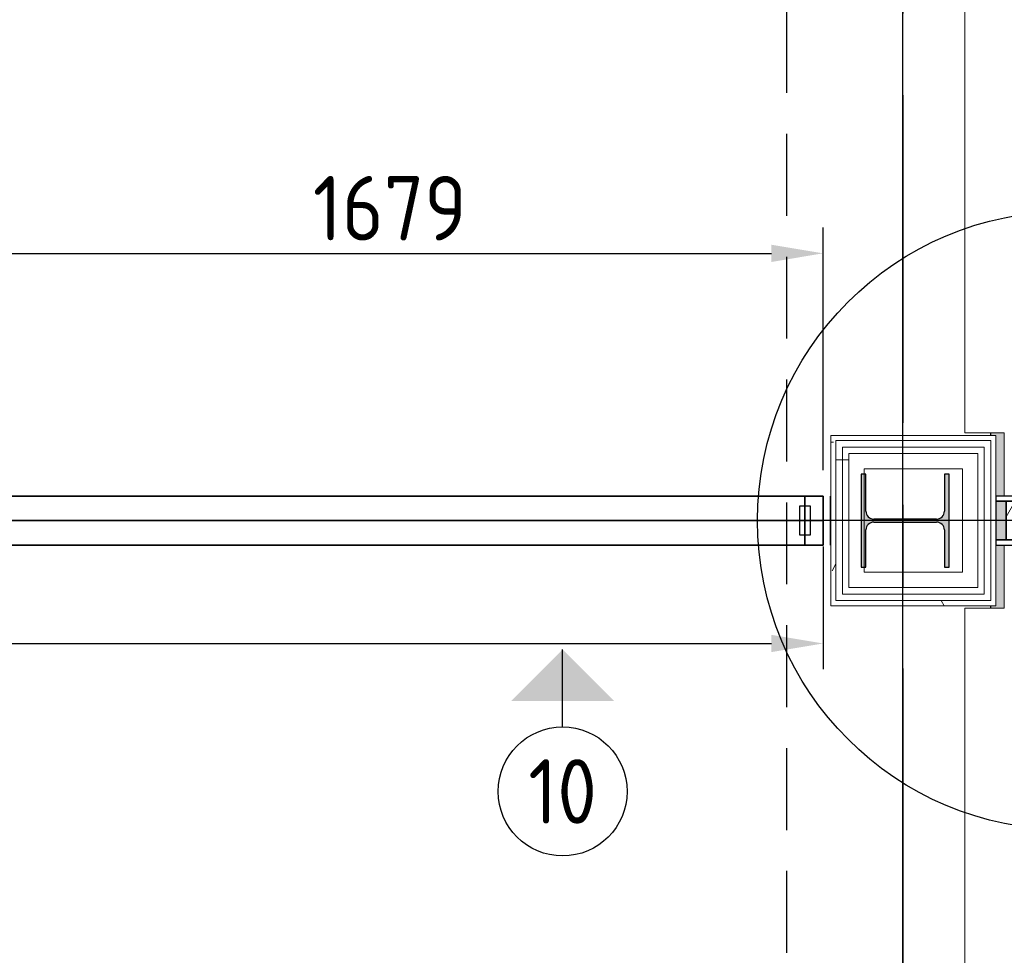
# Model space of a CAD drawing. Extents: x 2744 to 57639, y 3641 to 38820.
# Tile 159 of 179: x 52304 to 54213, y 29486 to 31299. Entities that reach past the tile are written whole.
import ezdxf
from ezdxf.enums import TextEntityAlignment as Align

# ---------------------------------------------------------------- set-up
doc = ezdxf.new("R2010")
doc.units = 0
doc.header["$LTSCALE"] = 50
doc.header["$PDSIZE"] = -5
doc.linetypes.add('HIDDEN2', pattern=[4.7625, 3.175, -1.5875])
doc.linetypes.add('stramien', pattern=[22.225, 12.7, -3.175, 3.175, -3.175])
doc.layers.get('0').update_dxf_attribs({"linetype": 'CONTINUOUS'})
doc.layers.get('DEFPOINTS').update_dxf_attribs({"linetype": 'CONTINUOUS'})
for name, color, linetype, lineweight in [('A-FLOR-OTLN', 8, 'CONTINUOUS', 18), ('A-GLAZ', 8, 'CONTINUOUS', 25), ('A-GLAZ-CWMG', 8, 'CONTINUOUS', 18), ('A-WALL-MBNI', 8, 'CONTINUOUS', 25), ('A-WALL-PATT', 8, 'CONTINUOUS', 50), ('I-WALL', 8, 'CONTINUOUS', 25), ('S-COLS', 8, 'CONTINUOUS', 18), ('S-GRID', 8, 'CONTINUOUS', 18)]:
    doc.layers.add(name, color=color, linetype=linetype, lineweight=lineweight)
for name, color, linetype in [('AS-A38--_F----5', 2, 'CONTINUOUS'), ('AS-A38--_F---4-', 9, 'CONTINUOUS'), ('AS-I38-M_F----5_Muuraansluitingen', 7, 'CONTINUOUS'), ('AS-I38-M_F----5_Wandmodulen', 7, 'CONTINUOUS'), ('AS-L38--', 7, 'CONTINUOUS'), ('AS-L38--_F----5', 7, 'CONTINUOUS'), ('AS-L38--_F---4-', 7, 'CONTINUOUS'), ('AS-L38--_F-23--', 3, 'CONTINUOUS'), ('AS-L38--_F1-----', 2, 'CONTINUOUS'), ('AS-L38--_F123--', 7, 'CONTINUOUS'), ('AS-M38--_F123--_Wandlengte', 1, 'CONTINUOUS'), ('AS-T38--_F-23--', 7, 'CONTINUOUS'), ('IWTEKST', 2, 'CONTINUOUS')]:
    doc.layers.add(name, color=color, linetype=linetype)
doc.layers.add('AS-I38-1_F----5', color=2, linetype='CONTINUOUS', plot=False)
doc.layers.add('IWHULPLIJN', color=40, linetype='CONTINUOUS', plot=False)
doc.styles.get("Standard").update_dxf_attribs({"font": 'isocp.shx'})
doc.dimstyles.new('CWall_F2_Wandlengte', dxfattribs={"dimscale": 50, "dimtxt": 2.5, "dimasz": 2, "dimexe": 1, "dimexo": 1, "dimgap": 0.5, "dimtad": 1, "dimdec": 0, "dimdsep": 46, "dimtxsty": 'Standard', "dimcen": 2.5, "dimclrt": 2, "dimadec": 0, "dimazin": 0, "dimtfac": 1, "dimtdec": 0, "dimtix": 1, "dimtmove": 2, "dimatfit": 0, "dimfxl": 0, "dimtolj": 1, "dimtzin": 0, "dimarcsym": 0})
pattern_1 = [(0, (0, 0), (406.4, 101.6), [33.528, -271.272, 33.528, -271.272, -1625.6]), (0, (0, 0), (406.4, 101.6), [-609.6, 33.528, -576.072, 33.528, -271.272, -711.2]), (0, (0, 0), (406.4, 101.6), [-1524, 33.528, -169.672, 33.528, -474.472]), (120, (152.4, 50.8), (-291.18818, 301.15272), [33.528, -271.272, 33.528, -271.272, -1625.6]), (120, (152.4, 50.8), (-291.18818, 301.15272), [-609.6, 33.528, -576.072, 33.528, -271.272, -711.2]), (120, (152.4, 50.8), (-291.18818, 301.15272), [-1524, 33.528, -169.672, 33.528, -474.472]), (240, (203.2, 254), (-115.21182, -402.75272), [33.528, -271.272, 33.528, -271.272, -1625.6]), (240, (203.2, 254), (-115.21182, -402.75272), [-609.6, 33.528, -576.072, 33.528, -271.272, -711.2]), (240, (203.2, 254), (-115.21182, -402.75272), [-1524, 33.528, -169.672, 33.528, -474.472])]
pattern_2 = [(0, (53876.6, 30095.7), (0, 500), []), (0, (53876.6, 30045.7), (0, 500), []), (0, (53876.6, 29995.7), (0, 500), []), (0, (53876.6, 29945.7), (0, 500), [])]
pattern_3 = [(0, (822, 1360), (31.75, 31.75), [15.875, -47.625]), (90, (829.938, 1352.062), (-31.75, 31.75), [15.875, -47.625])]

# ---------------------------------------------------------------- blocks, each defined once
blk = doc.blocks.new('10844_ABT model nieuw_export 08-11-2012_rvt-1-Plotview 4e Verdieping - schaal 1 op 100')
at = {"layer": 'S-COLS', "lineweight": 5}
blk.add_hatch(color=256, dxfattribs=at).paths.add_polyline_path([(53944.8, 30238.2), (53944.8, 30310.2), (53949.2, 30320.8), (53959.8, 30325.2), (54081.8, 30325.2), (54092.4, 30320.8), (54096.8, 30310.2), (54096.8, 30238.2), (54106.3, 30238.2), (54106.3, 30418.2), (54096.8, 30418.2), (54096.8, 30346.2), (54092.4, 30335.6), (54081.8, 30331.2), (53959.8, 30331.2), (53949.2, 30335.6), (53944.8, 30346.2), (53944.8, 30418.2), (53935.3, 30418.2), (53935.3, 30238.2)], flags=0)
at = {"layer": 'S-COLS', "color": 0, "lineweight": 25}
for p, q in [((53944.8, 30418.2), (53935.3, 30418.2)), ((53935.3, 30418.2), (53935.3, 30238.2)), ((53944.8, 30346.2), (53944.8, 30418.2)), ((54106.3, 30418.2), (54096.8, 30418.2)), ((54096.8, 30418.2), (54096.8, 30346.2)), ((54106.3, 30238.2), (54106.3, 30418.2)), ((54081.8, 30331.2), (53959.8, 30331.2)), ((53959.8, 30325.2), (54081.8, 30325.2)), ((53944.8, 30238.2), (53944.8, 30310.2)), ((54096.8, 30310.2), (54096.8, 30238.2)), ((53935.3, 30238.2), (53944.8, 30238.2)), ((54096.8, 30238.2), (54106.3, 30238.2))]:
    blk.add_line(p, q, dxfattribs=at)
for centre, start, end in [((53959.8, 30346.2), 180, 270), ((54081.8, 30346.2), 270, 0), ((53959.8, 30310.2), 90, 180), ((54081.8, 30310.2), 0, 90)]:
    blk.add_arc(centre, 15, start, end, dxfattribs=at)
blk = doc.blocks.new('22_KA_systeempanel_dicht - staal-10156807-Plotview 4e Verdieping - schaal 1 op 100')
at = {"layer": 'A-GLAZ', "lineweight": 18}
h = blk.add_hatch(color=256, dxfattribs=at)
h.paths.add_polyline_path([(50, -37.5), (50, 37.5), (30, 37.5), (30, -37.5)], flags=0)
h.paths.add_polyline_path([(-30, -37.5), (-30, 37.5), (-50, 37.5), (-50, -37.5)], flags=0)
h = blk.add_hatch(dxfattribs=at)
h.set_pattern_fill('FP_265', color=256, style=0, pattern_type=2)
h.set_pattern_definition([(60, (-54246.6, -30328.2), (-103.92305, 60), []), (120, (-54246.6, -30328.2), (-103.92305, -60), [])])
h.paths.add_polyline_path([(30, -37.5), (30, 37.5), (-30, 37.5), (-30, -37.5)], flags=0)
at = {"layer": 'A-GLAZ'}
for p, q in [((50, 47.5), (-50, 47.5)), ((-50, 47.5), (-50, 37.5)), ((50, 37.5), (50, 47.5)), ((-50, 37.5), (50, 37.5)), ((-30, 37.5), (-50, 37.5)), ((-50, 37.5), (-50, -37.5)), ((30, 37.5), (-30, 37.5)), ((-30, 37.5), (-30, -37.5)), ((-30, -37.5), (-30, 37.5)), ((30, -37.5), (30, 37.5)), ((50, 37.5), (30, 37.5)), ((30, 37.5), (30, -37.5)), ((50, -37.5), (50, 37.5)), ((50, -37.5), (-50, -37.5)), ((-50, -37.5), (-50, -47.5)), ((-50, -37.5), (-30, -37.5)), ((-30, -37.5), (30, -37.5)), ((30, -37.5), (50, -37.5)), ((50, -47.5), (50, -37.5)), ((-50, -47.5), (50, -47.5))]:
    blk.add_line(p, q, dxfattribs=at)
blk = doc.blocks.new('28_KA_Prefab betonnen borstwering vierde verdieping - 28_KA_Prefab betonnen borstwering vierde verdieping-10080192-Plotview 4e Verdieping - schaal 1 op 100')
at = {"layer": 'A-WALL-PATT', "lineweight": 25}
h = blk.add_hatch(color=256, dxfattribs=at)
h.paths.add_polyline_path([(54283.1, 17595.2), (54296.6, 17595.2), (54296.6, 17755.4), (54283.1, 17755.4), (54283.1, 17600.2), (54186.6, 17600.2), (54186.6, 17595.2)], flags=0)
h.paths.add_polyline_path([(54436.6, 19068.4), (54436.6, 19068.4), (54296.6, 19068.4), (54296.6, 19588), (54283.1, 19588), (54283.1, 19068.4), (54416.2, 19068.4)], flags=0)
h.paths.add_polyline_path([(54186.6, 19158.2), (54212.4, 19158.2), (54212.4, 19498.5), (54186.6, 19498.5), (54186.6, 19493.2), (54196.6, 19493.2), (54196.6, 19163.2), (54186.6, 19163.2)], flags=0)
h.paths.add_polyline_path([(54306.6, 20901), (54296.6, 20901.7), (54296.6, 21421.4), (54283.1, 21421.4), (54283.1, 20901), (54296.6, 20901)], flags=0)
h.paths.add_polyline_path([(54196.6, 20991.2), (54212.4, 20991.2), (54212.4, 21331.5), (54186.6, 21331.5), (54186.6, 21326.5), (54196.6, 21326.5), (54196.6, 20996.5), (54186.6, 20996.5), (54186.6, 20991.2)], flags=0)
h.paths.add_polyline_path([(54296.6, 22734.4), (54296.6, 22735), (54296.6, 23254.7), (54283.1, 23254.7), (54283.1, 22734.4), (54288.1, 22734.4)], flags=0)
h.paths.add_polyline_path([(54212.4, 22824.9), (54212.4, 23165.2), (54186.6, 23165.2), (54186.6, 23159.9), (54196.6, 23159.9), (54196.6, 22829.9), (54186.6, 22829.9), (54186.6, 22824.9), (54196.6, 22824.9)], flags=0)
h.paths.add_polyline_path([(54306.6, 24567.7), (54296.6, 24568.4), (54296.6, 25088), (54283.1, 25088), (54283.1, 24567.7), (54306.6, 24567.7)], flags=0)
h.paths.add_polyline_path([(54186.6, 24658.2), (54212.4, 24658.2), (54212.4, 24998.5), (54186.6, 24998.5), (54186.6, 24993.2), (54196.6, 24993.2), (54196.6, 24663.2), (54186.6, 24663.2)], flags=0)
h.paths.add_polyline_path([(54316.7, 26401), (54296.6, 26401.7), (54296.6, 26921.4), (54283.1, 26921.4), (54283.1, 26709.2), (54296.1, 26709.2), (54296.1, 26614.2), (54283.1, 26614.2), (54283.1, 26401), (54306.6, 26401)], flags=0)
h.paths.add_polyline_path([(54196.6, 26491.5), (54212.4, 26491.5), (54212.4, 26614.2), (54196.6, 26614.2), (54196.6, 26496.5), (54186.6, 26496.5), (54186.6, 26491.5)], flags=0)
h.paths.add_polyline_path([(54196.6, 26709.2), (54212.4, 26709.2), (54212.4, 26831.9), (54186.6, 26831.9), (54186.6, 26826.5), (54196.6, 26826.5), (54196.6, 26761.5)], flags=0)
h.paths.add_polyline_path([(54306.6, 28234.4), (54296.6, 28235), (54296.6, 28447.4), (54283.1, 28447.4), (54283.1, 28234.4), (54296.6, 28234.4)], flags=0)
h.paths.add_polyline_path([(54212.4, 28324.9), (54212.4, 28447.4), (54196.6, 28447.4), (54196.6, 28329.9), (54186.6, 28329.9), (54186.6, 28324.9), (54196.6, 28324.9)], flags=0)
h.paths.add_polyline_path([(54196.6, 28542.4), (54212.4, 28542.4), (54212.4, 28665.2), (54186.6, 28665.2), (54186.6, 28659.9), (54196.6, 28659.9), (54196.6, 28594.9)], flags=0)
h.paths.add_polyline_path([(54287.6, 28542.4), (54296.6, 28542.4), (54296.6, 28754.7), (54283.1, 28754.7), (54283.1, 28542.4)], flags=0)
h.paths.add_polyline_path([(54288.1, 30067.7), (54296.6, 30068.4), (54296.6, 30280.7), (54283.1, 30280.7), (54283.1, 30067.7)], flags=0)
h.paths.add_polyline_path([(54191.6, 30158.2), (54212.4, 30158.2), (54212.4, 30280.7), (54196.6, 30280.7), (54196.6, 30163.2), (54186.6, 30163.2), (54186.6, 30158.2)], flags=0)
h.paths.add_polyline_path([(54196.6, 30375.7), (54212.4, 30375.7), (54212.4, 30498.5), (54186.6, 30498.5), (54186.6, 30493.2), (54196.6, 30493.2), (54196.6, 30414.7)], flags=0)
h.paths.add_polyline_path([(54283.1, 30375.7), (54296.6, 30375.7), (54296.6, 30588), (54283.1, 30588), (54283.1, 30414.7)], flags=0)
h.paths.add_polyline_path([(54296.6, 31901), (54296.6, 31901.7), (54296.6, 32421.4), (54283.1, 32421.4), (54283.1, 31901), (54288.1, 31901)], flags=0)
h.paths.add_polyline_path([(54186.6, 31991.5), (54212.4, 31991.5), (54212.4, 32331.9), (54186.6, 32331.9), (54186.6, 32326.5), (54196.6, 32326.5), (54196.6, 31996.5), (54186.6, 31996.5)], flags=0)
h.paths.add_polyline_path([(54283.1, 33734.4), (54296.6, 33735), (54296.6, 34255.4), (54283.1, 34255.4), (54283.1, 33735)], flags=0)
h.paths.add_polyline_path([(54186.6, 33824.9), (54212.4, 33824.9), (54212.4, 34165.2), (54186.6, 34165.2), (54186.6, 34159.9), (54196.6, 34159.9), (54196.6, 33829.9), (54186.6, 33829.9)], flags=0)
h.paths.add_polyline_path([(54288.1, 35568.4), (54296.6, 35568.4), (54296.6, 36088.2), (53756.4, 36088.2), (53756.4, 36074.7), (54016.5, 36074.7), (54016.5, 35998.5), (53865.8, 35998.5), (53865.8, 35978.2), (53876.6, 35978.2), (53876.6, 35993.2), (54196.6, 35993.2), (54196.6, 35663.2), (54186.6, 35663.2), (54186.6, 35658.2), (54207.4, 35658.2), (54207.4, 35827.9), (54283.1, 35827.9), (54283.1, 35568.4)], flags=0)
h.paths.add_polyline_path([(52043.3, 35978.2), (52043.3, 35993.2), (52354.1, 35993.2), (52353.3, 35998.5), (52012.4, 35998.5), (52012.4, 35978.2)], flags=0)
h.paths.add_polyline_path([(50179.1, 35978.2), (50189.9, 35978.2), (50189.9, 35993.2), (50509.9, 35993.2), (50509.9, 35978.2), (50520.7, 35978.2), (50520.7, 35998.5), (50179.1, 35998.5), (50179.1, 35983.2)], flags=0)
h.paths.add_polyline_path([(48676.6, 35978.2), (48687.4, 35978.2), (48687.4, 35998.5), (48345.8, 35998.5), (48345.8, 35978.2), (48356.6, 35978.2), (48356.6, 35993.2), (48676.6, 35993.2), (48676.6, 35983.2)], flags=0)
h.paths.add_polyline_path([(46854.1, 35978.2), (46854.1, 35998.5), (46730.8, 35998.5), (46730.8, 35993.5), (46635.8, 35993.5), (46635.8, 35998.5), (46512.4, 35998.5), (46512.4, 35978.2), (46523.3, 35978.2), (46523.3, 35993.2), (46843.3, 35993.2), (46843.3, 35978.2)], flags=0)
h.paths.add_polyline_path([(45020.4, 35978.2), (45020.4, 35998.5), (44678.8, 35998.5), (44678.8, 35978.2), (44689.9, 35978.2), (44689.9, 35993.2), (45009.9, 35993.2), (45009.9, 35978.2)], flags=0)
h.paths.add_polyline_path([(42845.8, 35978.2), (42856.6, 35978.2), (42856.6, 35993.2), (43176.6, 35993.2), (43176.6, 35978.2), (43187.4, 35978.2), (43187.4, 35998.5), (42845.8, 35998.5), (42845.8, 35983.2)], flags=0)
h.paths.add_polyline_path([(41073.3, 35978.2), (41073.3, 36082.2), (41293.3, 36081.4), (41293.3, 35978.2), (41298.3, 35978.2), (41298.3, 36074.7), (41443.4, 36074.7), (41443.4, 36088.2), (40923.1, 36088.2), (40923.1, 36079.7), (40898.1, 36079.7), (40898.1, 36074.7), (41068.1, 36074.7), (41068.1, 35978.2)], flags=0)
h.paths.add_polyline_path([(39509.9, 35978.2), (39520.7, 35978.2), (39520.7, 35998.5), (39179.1, 35998.5), (39179.1, 35978.2), (39189.9, 35978.2), (39189.9, 35993.2), (39509.9, 35993.2), (39509.9, 35983.2)], flags=0)
h.paths.add_polyline_path([(37676.6, 35978.2), (37687.4, 35978.2), (37687.4, 35998.5), (37345.8, 35998.5), (37345.8, 35978.2), (37356.6, 35978.2), (37356.6, 35993.2), (37676.6, 35993.2), (37676.6, 35983.2)], flags=0)
h.paths.add_polyline_path([(35843.3, 35978.2), (35854.1, 35978.2), (35854.1, 35998.5), (35512.4, 35998.5), (35512.4, 35978.2), (35523.3, 35978.2), (35523.3, 35993.2), (35843.3, 35993.2), (35843.3, 35983.2)], flags=0)
h.paths.add_polyline_path([(33679.1, 35978.2), (33689.9, 35978.2), (33689.9, 35993.2), (34009.9, 35993.2), (34009.9, 35978.2), (34020.7, 35978.2), (34020.7, 35998.5), (33679.1, 35998.5), (33679.1, 35983.2)], flags=0)
h.paths.add_polyline_path([(31901.4, 35978.2), (31906.6, 35978.2), (31906.6, 36088.2), (31756.4, 36088.2), (31756.4, 36074.7), (31901.4, 36074.7)], flags=0)
h.paths.add_polyline_path([(30343.3, 35978.2), (30354.1, 35978.2), (30354.1, 35998.5), (30230.8, 35998.5), (30230.8, 35993.5), (30135.8, 35993.5), (30135.8, 35998.5), (30012.4, 35998.5), (30012.4, 35978.2), (30023.3, 35978.2), (30023.3, 35993.2), (30343.3, 35993.2), (30343.3, 35983.2)], flags=0)
h.paths.add_polyline_path([(28179.1, 35978.2), (28189.9, 35978.2), (28189.9, 35993.2), (28509.9, 35993.2), (28509.9, 35978.2), (28520.7, 35978.2), (28520.7, 35998.5), (28402.4, 35998.5), (28402.4, 35993.5), (28307.4, 35993.5), (28307.4, 35998.5), (28179.1, 35998.5), (28179.1, 35983.2)], flags=0)
h.paths.add_polyline_path([(26356.6, 35978.2), (26356.6, 35993.2), (26676.6, 35993.2), (26676.6, 35978.2), (26687.4, 35978.2), (26687.4, 35998.5), (26345.8, 35998.5), (26345.8, 35978.2)], flags=0)
h.paths.add_polyline_path([(24512.4, 35978.2), (24523.3, 35978.2), (24523.3, 35993.2), (24843.3, 35993.2), (24843.3, 35978.2), (24854.1, 35978.2), (24854.1, 35998.5), (24512.4, 35998.5), (24512.4, 35983.2)], flags=0)
h.paths.add_polyline_path([(22949.6, 35978.2), (22964.9, 35978.2), (22964.9, 36074.7), (23046.6, 36074.7), (23046.6, 36088.2), (22956.6, 36088.2), (22956.6, 36228.2), (22949.6, 36228.2), (22949.6, 36074.7)], flags=0)
h.paths.add_polyline_path([(50331.6, 36074.7), (50610.1, 36074.7), (50610.1, 36088.2), (50089.8, 36088.2), (50089.8, 36074.7), (50179.1, 36074.7)], flags=0)
h.paths.add_polyline_path([(48687.4, 36074.7), (48776.8, 36074.7), (48776.8, 36088.2), (48256.4, 36088.2), (48256.4, 36074.7), (48435.8, 36074.7)], flags=0)
h.paths.add_polyline_path([(51923.1, 36074.7), (52443.4, 36074.7), (52443.4, 36088.2), (51923.1, 36088.2), (51923.1, 36079.7)], flags=0)
h.paths.add_polyline_path([(46539.9, 36074.7), (46635.8, 36074.7), (46635.8, 36082.2), (46730.8, 36082.2), (46730.8, 36074.7), (46943.4, 36074.7), (46943.4, 36088.2), (46423.1, 36088.2), (46423.1, 36074.7), (46512.4, 36074.7)], flags=0)
h.paths.add_polyline_path([(43064.3, 36074.7), (43276.8, 36074.7), (43276.8, 36088.2), (42756.4, 36088.2), (42756.4, 36074.7), (42845.8, 36074.7)], flags=0)
h.paths.add_polyline_path([(44678.8, 36074.7), (45110.1, 36074.7), (45110.1, 36088.2), (44589.8, 36088.2), (44589.8, 36074.7), (44644.1, 36074.7)], flags=0)
h.paths.add_polyline_path([(37796.8, 36074.7), (37801.8, 36074.7), (37801.8, 36079.7), (37776.8, 36079.7), (37776.8, 36088.2), (37256.4, 36088.2), (37256.4, 36079.7), (37231.4, 36079.7), (37231.4, 36074.7), (37776.8, 36074.7)], flags=0)
h.paths.add_polyline_path([(39520.7, 36074.7), (39635.1, 36074.7), (39635.1, 36079.7), (39610.1, 36079.7), (39610.1, 36088.2), (39089.8, 36088.2), (39089.8, 36079.7), (39064.8, 36079.7), (39064.8, 36074.7), (39272.6, 36074.7)], flags=0)
h.paths.add_polyline_path([(35403.1, 36074.7), (35968.4, 36074.7), (35968.4, 36079.7), (35943.4, 36079.7), (35943.4, 36088.2), (35423.1, 36088.2), (35423.1, 36079.7), (35398.1, 36079.7), (35398.1, 36074.7)], flags=0)
h.paths.add_polyline_path([(28089.8, 36074.7), (28307.4, 36074.7), (28307.4, 36082.2), (28402.4, 36082.2), (28402.4, 36074.7), (28610.1, 36074.7), (28610.1, 36088.2), (28089.8, 36088.2), (28089.8, 36079.7)], flags=0)
h.paths.add_polyline_path([(30354.1, 36074.7), (30443.4, 36074.7), (30443.4, 36088.2), (29923.1, 36088.2), (29923.1, 36074.7), (30135.8, 36074.7), (30135.8, 36082.2), (30230.8, 36082.2), (30230.8, 36074.7)], flags=0)
h.paths.add_polyline_path([(34135.1, 36074.7), (34135.1, 36079.7), (34110.1, 36079.7), (34110.1, 36088.2), (33589.8, 36088.2), (33589.8, 36079.7), (33564.8, 36079.7), (33564.8, 36074.7), (34130.7, 36074.7)], flags=0)
h.paths.add_polyline_path([(26687.4, 36074.7), (26776.8, 36074.7), (26776.8, 36088.2), (26256.4, 36088.2), (26256.4, 36074.7), (26633.8, 36074.7)], flags=0)
h.paths.add_polyline_path([(32131.6, 36074.7), (32301.8, 36074.7), (32301.8, 36079.7), (32276.8, 36079.7), (32276.8, 36088.2), (31916.6, 36088.2), (31916.6, 36082.2), (32131.6, 36082.2), (32131.6, 36079.7)], flags=0)
h.paths.add_polyline_path([(24738, 36074.7), (24943.4, 36074.7), (24943.4, 36088.2), (24423.1, 36088.2), (24423.1, 36074.7), (24512.4, 36074.7)], flags=0)
h.paths.add_polyline_path([(23056.6, 36074.7), (23110.1, 36074.7), (23110.1, 36088.2), (23056.6, 36088.2), (23056.6, 36079.7)], flags=0)
at = {"layer": 'A-WALL-MBNI'}
for p, q in [((54186.6, 30493.2), (54186.6, 30498.5)), ((54186.6, 30158.2), (54186.6, 30163.2))]:
    blk.add_line(p, q, dxfattribs=at)
blk = doc.blocks.new('vensterbank tweede verdieping3 - vensterbank tweede verdieping-12052795-Plotview 4e Verdieping - schaal 1 op 100')
at = {"layer": 'A-GLAZ', "lineweight": 18}
for p, q in [((54136.6, 31991.5), (54136.6, 30498.5)), ((54136.6, 30498.5), (54212.4, 30498.5)), ((54212.4, 30498.5), (54212.4, 30375.7)), ((54212.4, 30280.7), (54212.4, 30158.2)), ((54212.4, 30158.2), (54136.6, 30158.2)), ((54136.6, 30158.2), (54136.6, 28665.2))]:
    blk.add_line(p, q, dxfattribs=at)
blk = doc.blocks.new('Onderlegger 4e verdieping')
at = {"layer": 'A-WALL-PATT', "lineweight": 18}
h = blk.add_hatch(dxfattribs=at)
h.set_pattern_fill('FP_9', color=256, style=0, pattern_type=2)
h.set_pattern_definition(pattern_1)
h.paths.add_polyline_path([(53886.6, 30163.2), (53886.6, 30483.2), (53876.6, 30483.2), (53876.6, 30163.2)], flags=0)
h = blk.add_hatch(dxfattribs=at)
h.set_pattern_fill('FP_8', color=256, angle=-270, style=0, pattern_type=2)
h.set_pattern_definition([(270, (53836.6, 30493.2), (500, 3e-14), []), (270, (53786.6, 30493.2), (500, 3e-14), []), (270, (53736.6, 30493.2), (500, 3e-14), []), (270, (53686.6, 30493.2), (500, 3e-14), [])])
h.paths.add_polyline_path([(53899.1, 30470.7), (54186.6, 30470.7), (54186.6, 30483.2), (53886.6, 30483.2), (53886.6, 30470.7)], flags=0)
h = blk.add_hatch(dxfattribs=at)
h.set_pattern_fill('FP_10', color=256, angle=90, style=0, pattern_type=2)
h.set_pattern_definition(pattern_2)
h.paths.add_polyline_path([(53899.1, 30173.2), (53899.1, 30470.7), (53886.6, 30470.7), (53886.6, 30173.2)], flags=0)
h = blk.add_hatch(dxfattribs=at)
h.set_pattern_fill('FP_10', color=256, angle=90, style=0, pattern_type=2)
h.set_pattern_definition(pattern_2)
h.paths.add_polyline_path([(53899.1, 30185.7), (53911.6, 30185.7), (53911.6, 30458.2), (53899.1, 30458.2), (53899.1, 30194.8)], flags=0)
h = blk.add_hatch(dxfattribs=at)
h.set_pattern_fill('FP_9', color=256, style=0, pattern_type=2)
h.set_pattern_definition(pattern_1)
h.paths.add_polyline_path([(53899.1, 30163.2), (54186.6, 30163.2), (54186.6, 30173.2), (53886.6, 30173.2), (53886.6, 30163.2)], flags=0)
at = {"layer": 'A-FLOR-OTLN'}
for p, q in [((54186.3, 30498.5), (54186.3, 30493.2)), ((54186.3, 30163.2), (54186.3, 30158.2))]:
    blk.add_line(p, q, dxfattribs=at)
at = {"layer": 'A-GLAZ-CWMG', "lineweight": 35}
blk.add_line((53875.8, 30280.7), (53875.8, 30375.7), dxfattribs=at)
at = {"layer": 'I-WALL', "lineweight": 18}
for p, q in [((54196.6, 30493.2), (53876.6, 30493.2)), ((53876.6, 30493.2), (53876.6, 30163.2)), ((54186.6, 30483.2), (53886.6, 30483.2)), ((53886.6, 30483.2), (53886.6, 30173.2)), ((54186.6, 30483.2), (54186.6, 30173.2)), ((54196.6, 30163.2), (54196.6, 30493.2)), ((54174.1, 30470.7), (53899.1, 30470.7)), ((53899.1, 30470.7), (53899.1, 30185.7)), ((54174.1, 30470.7), (54174.1, 30185.7)), ((54161.6, 30458.2), (53911.6, 30458.2)), ((53911.6, 30458.2), (53911.6, 30198.2)), ((54161.6, 30458.2), (54161.6, 30198.2)), ((53941.6, 30428.2), (54131.6, 30428.2)), ((53941.6, 30228.2), (53941.6, 30428.2)), ((54131.6, 30428.2), (54131.6, 30228.2)), ((54131.6, 30228.2), (53941.6, 30228.2)), ((54161.6, 30198.2), (53911.6, 30198.2)), ((54186.6, 30173.2), (53886.6, 30173.2)), ((54174.1, 30185.7), (53899.1, 30185.7)), ((53876.6, 30163.2), (54196.6, 30163.2))]:
    blk.add_line(p, q, dxfattribs=at)
at = {"layer": 'S-GRID', "linetype": 'stramien'}
for p, q in [((54016.6, 37820.1), (54016.6, 15453.9)), ((2743.8, 30328.2), (56270.4, 30328.2))]:
    blk.add_line(p, q, dxfattribs=at)
at = {"lineweight": 5}
blk.add_blockref('10844_ABT model nieuw_export 08-11-2012_rvt-1-Plotview 4e Verdieping - schaal 1 op 100', (0, 0), dxfattribs=at)
at = {"layer": 'A-GLAZ'}
blk.add_blockref('vensterbank tweede verdieping3 - vensterbank tweede verdieping-12052795-Plotview 4e Verdieping - schaal 1 op 100', (0, 0), dxfattribs=at)
at = {"layer": 'A-GLAZ', "lineweight": 18}
blk.add_blockref('22_KA_systeempanel_dicht - staal-10156807-Plotview 4e Verdieping - schaal 1 op 100', (54246.6, 30328.2), dxfattribs=at)
at = {"layer": 'A-WALL-MBNI'}
blk.add_blockref('28_KA_Prefab betonnen borstwering vierde verdieping - 28_KA_Prefab betonnen borstwering vierde verdieping-10080192-Plotview 4e Verdieping - schaal 1 op 100', (0, 0), dxfattribs=at)
blk = doc.blocks.new('WandNr2-_CTA01')
at = {"layer": 'AS-T38--_F-23--', "color": 0, "linetype": 'ByBlock'}
blk.add_line((0, -5), (0, -2), dxfattribs=at)
blk.add_circle((0, -7.5), 2.5, dxfattribs=at)
blk.add_solid([(0, -2), (2, -4), (-2, -4)], dxfattribs=at)
blk.add_attdef('WANDNR', text='', height=2.5, dxfattribs=at).set_placement((0, -7.5), align=Align.MIDDLE)
blk = doc.blocks.new('*D157')
at = {"layer": 'AS-M38--_F123--_Wandlengte', "color": 0, "lineweight": -2}
for p, q in [((54015.6, 38175.3), (54015.6, 26794.7)), ((52182.6, 26988.9), (52182.6, 26794.7)), ((52282.6, 26844.7), (53915.6, 26844.7))]:
    blk.add_line(p, q, dxfattribs=at)
at = {"layer": 'AS-M38--_F123--_Wandlengte', "color": 0}
for points in [[(52282.6, 26861.3), (52282.6, 26828), (52182.6, 26844.7)], [(53915.6, 26861.3), (53915.6, 26828), (54015.6, 26844.7)]]:
    blk.add_solid(points, dxfattribs=at)
at = {"layer": 'DEFPOINTS', "color": 0}
for p in [(54015.6, 38225.3), (52182.6, 27038.9), (54015.6, 26844.7)]:
    blk.add_point(p, dxfattribs=at)
at = {"layer": 'AS-M38--_F123--_Wandlengte', "color": 2, "insert": (53099.1, 26932.2), "char_height": 125, "attachment_point": 5}
blk.add_mtext('\\A1;1833', dxfattribs=at)
blk = doc.blocks.new('*D160')
at = {"layer": 'AS-M38--_F123--_Wandlengte', "color": 0, "lineweight": -2}
for p, q in [((55050.6, 30328.2), (50855.5, 30328.2)), ((50905.5, 30228.2), (50905.5, 28595.2)), ((55050.6, 28495.2), (50855.5, 28495.2))]:
    blk.add_line(p, q, dxfattribs=at)
at = {"layer": 'AS-M38--_F123--_Wandlengte', "color": 0}
for points in [[(50888.8, 30228.2), (50922.2, 30228.2), (50905.5, 30328.2)], [(50888.8, 28595.2), (50922.2, 28595.2), (50905.5, 28495.2)]]:
    blk.add_solid(points, dxfattribs=at)
at = {"layer": 'DEFPOINTS', "color": 0}
for p in [(55100.6, 30328.2), (50905.5, 28495.2), (55100.6, 28495.2)]:
    blk.add_point(p, dxfattribs=at)
at = {"layer": 'AS-M38--_F123--_Wandlengte', "color": 2, "insert": (50818, 29411.7), "char_height": 125, "attachment_point": 5, "rotation": 90}
blk.add_mtext('\\A1;1833', dxfattribs=at)
blk = doc.blocks.new('*D283')
at = {"layer": 'AS-M38--_F123--_Wandlengte', "color": 0, "lineweight": -2}
for p, q in [((52182.6, 30740.2), (52182.6, 30896.2)), ((53861.6, 30425.7), (53861.6, 30896.2)), ((52282.6, 30846.2), (53761.6, 30846.2))]:
    blk.add_line(p, q, dxfattribs=at)
at = {"layer": 'AS-M38--_F123--_Wandlengte', "color": 0}
for points in [[(52282.6, 30862.9), (52282.6, 30829.5), (52182.6, 30846.2)], [(53761.6, 30862.9), (53761.6, 30829.5), (53861.6, 30846.2)]]:
    blk.add_solid(points, dxfattribs=at)
at = {"layer": 'DEFPOINTS', "color": 0}
for p in [(53861.6, 30846.2), (52182.6, 30690.2), (53861.6, 30375.7, 60)]:
    blk.add_point(p, dxfattribs=at)
at = {"layer": 'AS-M38--_F123--_Wandlengte', "color": 2, "insert": (53022.1, 30933.7), "char_height": 125, "attachment_point": 5}
blk.add_mtext('\\A1;1679', dxfattribs=at)
blk = doc.blocks.new('Q0WDSTL-_CTA01')
at = {"layer": 'AS-L38--_F-23--'}
for p, q in [((0, 0.3), (0, 0.5)), ((0, -0.3), (0, -0.5))]:
    blk.add_line(p, q, dxfattribs=at)
at = {"layer": 'AS-L38--_F-23--', "color": 1}
blk.add_lwpolyline([(0, 0.3), (1, 0.3), (1, -0.3), (0, -0.3)], dxfattribs=at)
at = {"layer": 'AS-L38--_F1-----'}
blk.add_lwpolyline([(0, 0.5), (0, -0.5)], dxfattribs=at)
blk = doc.blocks.new('QEND5---_CTA01')
at = {"layer": 'AS-L38--_F----5', "invisible_edges": 1}
for points in [[(0, 0), (0, 0, 60), (35, 0, 60), (35, 0)], [(0, 0, 2660), (0, 0, 2700), (35, 0, 2700), (35, 0, 2660)]]:
    blk.add_3dface(points, dxfattribs=at)
at = {"layer": 'AS-L38--_F----5'}
blk.add_3dface([(0, 0, 60), (0, 0, 2660), (35, 0, 2660), (35, 0, 60)], dxfattribs=at)
at = {"layer": 'AS-L38--_F---4-', "invisible_edges": 1}
for points in [[(35, 47.5), (35, 47.5, 60), (0, 47.5, 60), (0, 47.5)], [(35, 47.5, 2660), (35, 47.5, 2700), (0, 47.5, 2700), (0, 47.5, 2660)], [(0, -47.5), (0, -47.5, 60), (35, -47.5, 60), (35, -47.5)], [(0, -47.5, 2660), (0, -47.5, 2700), (35, -47.5, 2700), (35, -47.5, 2660)]]:
    blk.add_3dface(points, dxfattribs=at)
at = {"layer": 'AS-L38--_F---4-'}
for points in [[(35, 47.5, 60), (35, 47.5, 2660), (0, 47.5, 2660), (0, 47.5, 60)], [(0, -47.5, 2700), (35, -47.5, 2700), (35, 47.5, 2700), (0, 47.5, 2700)], [(35, -47.5), (35, -47.5, 60), (35, 47.5, 60), (35, 47.5)], [(35, -47.5, 60), (35, -47.5, 2660), (35, 47.5, 2660), (35, 47.5, 60)], [(35, -47.5, 2660), (35, -47.5, 2700), (35, 47.5, 2700), (35, 47.5, 2660)], [(0, -47.5, 60), (0, -47.5, 2660), (35, -47.5, 2660), (35, -47.5, 60)]]:
    blk.add_3dface(points, dxfattribs=at)
at = {"layer": 'AS-L38--_F123--'}
blk.add_lwpolyline([(0, -47.5), (35, -47.5), (35, 47.5), (0, 47.5)], dxfattribs=at)
at = {"layer": 'DEFPOINTS'}
blk.add_point((35, 0, 2700), dxfattribs=at)
at = {"layer": 'AS-L38--', "xscale": 10, "yscale": 95, "zscale": 10}
blk.add_blockref('Q0WDSTL-_CTA01', (0, 0), dxfattribs=at)
at = {"layer": 'AS-I38-M_F----5_Muuraansluitingen', "extrusion": (0, -1, 0)}
blk.add_text('D4C', height=125, rotation=90, dxfattribs=at).set_placement((35, 2750), align=Align.MIDDLE_LEFT)
blk = doc.blocks.new('BvnAans-_CTA01')
at = {"layer": 'AS-L38--_F----5', "color": 0, "invisible_edges": 10}
blk.add_3dface([(0, 0), (1, 0), (1, 0, 1), (0, 0, 1)], dxfattribs=at)
at = {"layer": 'AS-L38--_F---4-', "invisible_edges": 10}
for points in [[(0, 0.5), (1, 0.5), (1, 0.5, 1), (0, 0.5, 1)], [(0, -0.5), (1, -0.5), (1, -0.5, 1), (0, -0.5, 1)]]:
    blk.add_3dface(points, dxfattribs=at)
at = {"layer": 'AS-L38--_F---4-'}
blk.add_3dface([(0, -0.5, 1), (0, 0.5, 1), (1, 0.5, 1), (1, -0.5, 1)], dxfattribs=at)
blk = doc.blocks.new('OndrAans_CTA01')
at = {"layer": 'AS-L38--_F----5', "color": 0, "invisible_edges": 10}
blk.add_3dface([(0, 0), (1, 0), (1, 0, 1), (0, 0, 1)], dxfattribs=at)
at = {"layer": 'AS-L38--_F---4-', "invisible_edges": 10}
for points in [[(0, 0.5), (1, 0.5), (1, 0.5, 1), (0, 0.5, 1)], [(0, -0.5), (1, -0.5), (1, -0.5, 1), (0, -0.5, 1)]]:
    blk.add_3dface(points, dxfattribs=at)
at = {"layer": 'AS-L38--_F123--', "color": 0}
blk.add_3dface([(0, -0.5), (1, -0.5), (1, 0.5), (0, 0.5)], dxfattribs=at)
blk = doc.blocks.new('D1------_CTA01')
at = {"layer": 'AS-L38--_F----5', "color": 0}
blk.add_3dface([(0, 0), (1, 0), (1, 0, 1), (0, 0, 1)], dxfattribs=at)
at = {"layer": 'AS-L38--_F---4-'}
for points in [[(0, 0.5), (1, 0.5), (1, 0.5, 1), (0, 0.5, 1)], [(0, -0.5), (1, -0.5), (1, -0.5, 1), (0, -0.5, 1)]]:
    blk.add_3dface(points, dxfattribs=at)
blk = doc.blocks.new('QWND57--_CTA01')
at = {"layer": 'AS-A38--_F----5', "extrusion": (0, -1, 0)}
h = blk.add_hatch(dxfattribs=at)
h.set_pattern_fill('CROSS', color=256, scale=5, style=0)
h.set_pattern_definition(pattern_3)
h.paths.add_polyline_path([(0, 940), (1644, 940), (1644, 1780), (0, 1780)])
at = {"layer": 'AS-A38--_F---4-', "extrusion": (0, -1, 0)}
h = blk.add_hatch(dxfattribs=at)
h.set_pattern_fill('CROSS', color=256, scale=5, style=0)
h.set_pattern_definition(pattern_3)
h.paths.add_polyline_path([(0, 940), (1644, 940), (1644, 1780), (0, 1780)])
h = blk.add_hatch(dxfattribs=at)
h.set_pattern_fill('CROSS', color=256, scale=5, style=0)
h.set_pattern_definition(pattern_3)
h.paths.add_polyline_path([(0, 940), (1644, 940), (1644, 1780), (0, 1780)])
at = {"layer": 'DEFPOINTS'}
blk.add_point((0, 0, 2700), dxfattribs=at)
at = {"layer": 'AS-L38--', "yscale": 95}
for name, p, xscale, zscale in [('BvnAans-_CTA01', (0, 0, 2660), 1644, 40), ('OndrAans_CTA01', (0, 0), 1644, 60), ('Q0WDSTL-_CTA01', (0, 0), 10, 10), ('D1------_CTA01', (0, 0, 1780), 1644, 880), ('D1------_CTA01', (0, 0, 940), 1644, 840), ('D1------_CTA01', (0, 0, 60), 1644, 880)]:
    blk.add_blockref(name, p, dxfattribs=dict(at, xscale=xscale, zscale=zscale))
at = {"layer": 'AS-L38--', "xscale": 10, "yscale": 95, "zscale": 10, "rotation": 180}
blk.add_blockref('Q0WDSTL-_CTA01', (1644, 0), dxfattribs=at)
at = {"layer": 'AS-I38-1_F----5', "extrusion": (0, -1, 0)}
blk.add_text('98', height=90, dxfattribs=at).set_placement((40, 130))
at = {"layer": 'AS-I38-M_F----5_Wandmodulen', "extrusion": (0, -1, 0)}
blk.add_text('AH-Z1', height=125, rotation=90, dxfattribs=at).set_placement((822, 2750), align=Align.MIDDLE_LEFT)
blk = doc.blocks.new('*D363')
at = {"layer": 'AS-M38--_F123--_Wandlengte', "color": 0, "lineweight": -2}
for p, q in [((48771.6, 30278.2), (48771.6, 30040)), ((53861.6, 30278.2), (53861.6, 30040)), ((48871.6, 30090), (53761.6, 30090))]:
    blk.add_line(p, q, dxfattribs=at)
at = {"layer": 'AS-M38--_F123--_Wandlengte', "color": 0}
for points in [[(48871.6, 30106.7), (48871.6, 30073.3), (48771.6, 30090)], [(53761.6, 30106.7), (53761.6, 30073.3), (53861.6, 30090)]]:
    blk.add_solid(points, dxfattribs=at)
at = {"layer": 'DEFPOINTS', "color": 0}
for p in [(48771.6, 30328.2), (53861.6, 30328.2), (53861.6, 30090)]:
    blk.add_point(p, dxfattribs=at)
at = {"layer": 'AS-M38--_F123--_Wandlengte', "color": 2, "insert": (51316.6, 30177.5), "char_height": 125, "attachment_point": 5}
blk.add_mtext('\\A1;5090', dxfattribs=at)

msp = doc.modelspace()

# ---------------------------------------------------------------- linework, layer by layer
at = {"color": 254, "linetype": 'HIDDEN2'}
msp.add_line((53790.6, 35602.2), (53790.6, 17820.2), dxfattribs=at)
at = {"layer": 'IWHULPLIJN', "color": 3}
msp.add_line((54016.6, 30328.2), (48793.6, 30328.2), dxfattribs=at)
at = {"layer": 'IWTEKST'}
msp.add_circle((54333.83, 30328.06), 599.39, dxfattribs=at)

# ---------------------------------------------------------------- block references
msp.add_blockref('Onderlegger 4e verdieping', (0, 0))
at = {"layer": 'AS-L38--'}
for name, p in [('QWND57--_CTA01', (52182.6, 30328.2)), ('QEND5---_CTA01', (53826.6, 30328.2))]:
    msp.add_blockref(name, p, dxfattribs=at)
at = {"layer": 'AS-L38--', "xscale": 50, "yscale": 50, "zscale": 50}
msp.add_blockref('WandNr2-_CTA01', (53356.84, 30178.2), dxfattribs=at).add_auto_attribs({'WANDNR': '10'})

# ---------------------------------------------------------------- dimensions: what is measured, and where the dimension line sits
at = {"layer": 'AS-M38--_F123--_Wandlengte'}
for base, p1, p2, picture, middle in [((54015.6, 26844.68), (52182.6, 27038.89), (54015.6, 38225.26), '*D157', (53099.1, 26932.18)), ((53861.6, 30846.21), (52182.6, 30690.23), (53861.6, 30375.7, 60), '*D283', (53022.1, 30933.71))]:
    dim = msp.add_linear_dim(base=base, p1=p1, p2=p2, dimstyle='CWall_F2_Wandlengte', dxfattribs=at)
    dim.commit()
    dim.dimension.update_dxf_attribs({"geometry": picture, "text_midpoint": middle})
dim = msp.add_aligned_dim(p1=(48771.6, 30328.2), p2=(53861.6, 30328.2), distance=-238.19, dimstyle='CWall_F2_Wandlengte', dxfattribs=at)
dim.commit()
dim.dimension.update_dxf_attribs({"geometry": '*D363', "text_midpoint": (51316.6, 30177.52)})
dim = msp.add_linear_dim(base=(50905.51, 28495.23), p1=(55100.57, 30328.2), p2=(55100.57, 28495.23), angle=90, dimstyle='CWall_F2_Wandlengte', dxfattribs=at)
dim.commit()
dim.dimension.update_dxf_attribs({"geometry": '*D160', "text_midpoint": (50818.01, 29411.72)})

doc.saveas('drawing.dxf')
